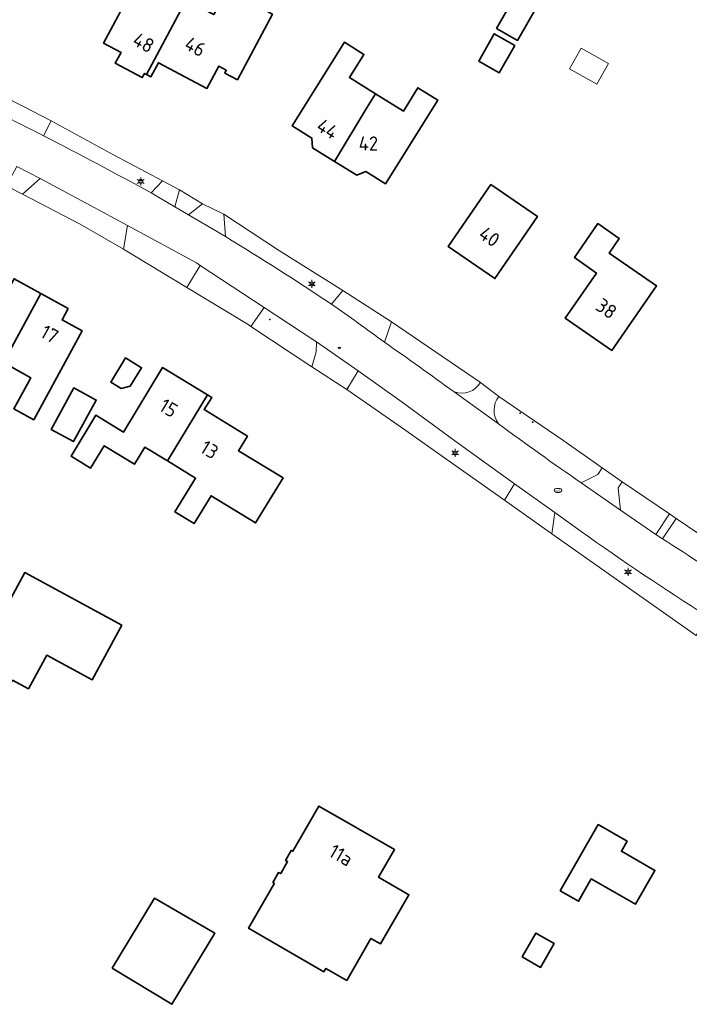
# Model space of a CAD drawing. Header units: metres. Extents: x 140853 to 145288, y 474558 to 480269.
# Tile 105 of 256: x 142098 to 142184, y 477636 to 477761. Entities that reach past the tile are written whole.
import ezdxf
from ezdxf.enums import TextEntityAlignment as Align

# ---------------------------------------------------------------- set-up
doc = ezdxf.new("R2010")
doc.units = ezdxf.units.M
doc.header["$MEASUREMENT"] = 0
for name, color, linetype, lineweight in [('B-WE-GR-GRAS_KRUIDENRIJK-G', 80, 'Continuous', 18), ('B-WE-GR-GROENVOORZIENING-G', 80, 'Continuous', 18), ('B-WE-IE-TERREINAFSCHEIDING_KUNSTMATIG_HEKWERK-G', 20, 'IE-TERREINAFSCHEIDING-KUNSTMATIG', 18), ('B-WE-KL-ET_LS_OV_LICHTMAST-S', 190, 'Continuous', 18), ('B-WE-KL-WATER_BRANDLEIDING_PUT-S', 150, 'Continuous', 18), ('B-WE-KL-WATER_PUT-S', 170, 'Continuous', 18), ('B-WE-OG-BEBOUWING-G', 7, 'Continuous', 35), ('B-WE-OG-BEBOUWING_BIJGEBOUW-G', 7, 'Continuous', 18), ('B-WE-OG-BEBOUWING_HUISNUMMER-T18', 10, 'Continuous', 18), ('B-WE-OG-TERREIN_ERF-G', 7, 'Continuous', 18), ('B-WE-VH-VERHARDING_ASFALT-G', 252, 'Continuous', 18), ('B-WE-VH-VERHARDING_BETONSTRAATSTEEN-G', 252, 'Continuous', 18), ('B-WE-VH-VERHARDING_HALFVERHARDING_GRIND-G', 252, 'Continuous', 18), ('X-XX-XX-ALGEMEEN-S', 7, 'Continuous', 18)]:
    doc.layers.add(name, color=color, linetype=linetype, lineweight=lineweight)
doc.styles.add('NLCS-ISO', font='txt')
doc.linetypes.add('IE-TERREINAFSCHEIDING-KUNSTMATIG', pattern='A,4,[82,NLCS.shx,S=0.75,R=90,X=0,Y=0],4,-2', length=10)

# ---------------------------------------------------------------- blocks, each defined once
blk = doc.blocks.new('SIE-WEG_AFVALBAK_TYPE_01')
for radius in [0.25, 0.156]:
    blk.add_circle((0, 0), radius)
blk = doc.blocks.new('B-SIE-WEG_LICHTMAST-SO')
at = {"ltscale": 0.1}
for p, q in [((-1.1, 0.63), (-2.19, 1.27)), ((0, 1.27), (0, 2.53)), ((1.1, 0.63), (2.19, 1.27)), ((-1.1, -0.63), (-2.19, -1.27)), ((0, -1.27), (0, -2.53)), ((1.1, -0.63), (2.19, -1.27))]:
    blk.add_line(p, q, dxfattribs=at)
at = {"flags": 128}
for points in [[(-1.16, 0.5), (1.16, 0.5)], [(-1.16, -0.5), (1.16, -0.5)]]:
    blk.add_lwpolyline(points, dxfattribs=at)
at = {"ltscale": 0.1}
blk.add_circle((0, 0), 1.27, dxfattribs=at)
at = {"style": 'NLCS-ISO'}
blk.add_attdef('TYPE', text='', height=1.8, dxfattribs=at).set_placement((0, 2.53), align=Align.BOTTOM_CENTER)
blk = doc.blocks.new('SKL-WATERLEIDINGPUT-SO')
at = {"color": 0, "linetype": 'ByBlock', "lineweight": 18}
blk.add_ellipse((0, 0), major_axis=(2.5, 0), ratio=0.54, dxfattribs=at)
at = {"color": 0, "linetype": 'ByBlock', "lineweight": 18, "style": 'NLCS-ISO'}
blk.add_text('wl', height=1.8, dxfattribs=at).set_placement((0, 0), align=Align.MIDDLE_CENTER)
blk = doc.blocks.new('SIE-WEG_STRAATPOT_BRANDKRAAN-SO')
blk.add_ellipse((0, 0), major_axis=(-0.729, 0), ratio=0.685994)
at = {"style": 'NLCS-ISO'}
blk.add_text('BR', height=0.4, dxfattribs=at).set_placement((-0.3, -0.15))

msp = doc.modelspace()

# ---------------------------------------------------------------- linework, layer by layer
at = {"layer": 'B-WE-GR-GRAS_KRUIDENRIJK-G', "ltscale": 0.2, "flags": 128}
for points in [[(142115.155, 477739.125), (142116.619, 477740.629), (142110.354, 477743.953), (142102.436, 477748.264), (142101.476, 477746.378), (142101.476, 477746.378, -0.004768), (142115.155, 477739.125)], [(142124.393, 477736.403), (142124.613, 477733.542), (142124.613, 477733.542, -0.0100246), (142138.081, 477724.965), (142138.081, 477724.965), (142139.553, 477726.691), (142131.372, 477731.821), (142124.393, 477736.403)], [(142153.709, 477713.789, 0.3540921), (142157.032, 477714.992), (142157.032, 477714.992), (142145.709, 477722.712), (142144.834, 477720.126), (142144.834, 477720.126, -0.0032832), (142153.709, 477713.789)], [(142172.512, 477704.146), (142167.504, 477707.642), (142159.364, 477713.228), (142159.364, 477713.228, 0.334192), (142159.324, 477709.739), (142159.324, 477709.739, 0.0065508), (142169.835, 477702.228), (142169.835, 477702.228), (142171.953, 477703.315), (142172.512, 477704.146)], [(142166.127, 477695.765), (142184.475, 477682.837), (142185.882, 477685.287), (142185.882, 477685.287, -0.0151361), (142169.833, 477696.064), (142169.833, 477696.064), (142166.47, 477698.463), (142166.127, 477695.765)], [(142190.696, 477688.116), (142192.392, 477690.601), (142181.926, 477697.706), (142180.179, 477695.103), (142180.179, 477695.103, -0.0120155), (142190.696, 477688.116)]]:
    msp.add_lwpolyline(points, format="xyb", close=True, dxfattribs=at)
for points in [[(142119.901, 477736.315), (142121.695, 477737.728), (142118.781, 477739.504), (142118.157, 477737.355), (142119.901, 477736.315)], [(142175.059, 477702.379), (142174.523, 477701.582), (142174.848, 477698.751), (142179.329, 477695.676), (142181.058, 477698.297), (142175.059, 477702.379)]]:
    msp.add_lwpolyline(points, close=True, dxfattribs=at)
at = {"layer": 'B-WE-GR-GROENVOORZIENING-G', "ltscale": 0.2, "flags": 128}
for points in [[(142129.535, 477724.548), (142127.842, 477722.121), (142135.609, 477717.004), (142136.134, 477718.906), (142136.205, 477720.146), (142135.732, 477720.474), (142129.535, 477724.548)], [(142150.59, 477706.713), (142160.077, 477700.028), (142161.345, 477702.127), (142153.766, 477707.562), (142147.096, 477712.474), (142141.462, 477716.497), (142140.026, 477714.094), (142147.529, 477708.899), (142150.59, 477706.713)]]:
    msp.add_lwpolyline(points, close=True, dxfattribs=at)
at = {"layer": 'B-WE-IE-TERREINAFSCHEIDING_KUNSTMATIG_HEKWERK-G', "ltscale": 0.2, "flags": 128}
for points in [[(142085.121, 477757.007), (142089.538, 477754.78), (142099.097, 477750)], [(142099.097, 477750), (142100.005, 477749.546), (142102.436, 477748.264)], [(142102.436, 477748.264), (142110.354, 477743.953), (142116.619, 477740.629)], [(142098.797, 477738.927), (142106.15, 477735.112)], [(142118.781, 477739.504), (142121.695, 477737.728)], [(142124.393, 477736.403), (142131.372, 477731.821), (142139.553, 477726.691)], [(142106.15, 477735.112), (142111.632, 477731.949)], [(142119.698, 477727.068), (142111.632, 477731.949)], [(142119.698, 477727.068), (142127.482, 477722.358)], [(142145.709, 477722.712), (142157.032, 477714.992)], [(142127.482, 477722.358), (142127.842, 477722.121)], [(142127.842, 477722.121), (142135.609, 477717.004)], [(142140.026, 477714.094), (142147.529, 477708.899)], [(142159.364, 477713.228), (142167.504, 477707.642), (142172.512, 477704.146)], [(142160.077, 477700.028), (142150.59, 477706.713)], [(142175.059, 477702.379), (142181.058, 477698.297)], [(142166.127, 477695.765), (142184.475, 477682.837)]]:
    msp.add_lwpolyline(points, dxfattribs=at)
at = {"layer": 'B-WE-OG-BEBOUWING-G', "ltscale": 0.2, "flags": 128}
for points in [[(142119.617, 477763.656), (142113.723, 477766.795), (142109.121, 477758.152), (142111.328, 477756.977), (142110.595, 477755.6), (142114.037, 477753.767), (142114.324, 477754.306), (142114.578, 477754.171), (142119.617, 477763.656)], [(142164.724, 477763.713), (142162.058, 477765.232), (142159.087, 477760.02), (142161.753, 477758.5), (142164.724, 477763.713)], [(142114.578, 477754.171), (142115.136, 477753.873), (142116.085, 477755.656), (142122.253, 477752.399), (142123.762, 477755.223), (142124.715, 477754.714), (142124.521, 477754.352), (142126.127, 477753.494), (142130.576, 477761.82), (142124.791, 477764.912), (142123.122, 477761.79), (142119.617, 477763.656), (142114.578, 477754.171)], [(142161.393, 477757.869), (142158.786, 477759.354), (142156.805, 477755.879), (142159.412, 477754.394), (142161.393, 477757.869)], [(142143.682, 477751.713), (142140.377, 477753.763), (142142.221, 477756.725), (142139.73, 477758.27), (142133.104, 477747.629), (142135.599, 477746.082), (142135.694, 477744.847), (142138.477, 477743.121), (142142.644, 477750), (142143.682, 477751.713)], [(142143.682, 477751.713), (142142.644, 477750), (142138.477, 477743.121), (142141.303, 477741.369), (142142.457, 477741.83), (142144.973, 477740.27), (142151.599, 477750.911), (142149.072, 477752.478), (142147.227, 477749.515), (142143.682, 477751.713)], [(142158.338, 477740.161), (142152.94, 477732.278), (142158.877, 477728.207), (142164.274, 477736.086), (142158.338, 477740.161)], [(142173.72, 477719.055), (142179.43, 477727.277), (142173.409, 477731.458), (142174.687, 477733.298), (142171.952, 477735.197), (142168.974, 477730.91), (142171.78, 477728.915), (142167.812, 477723.158), (142173.72, 477719.055)], [(142096.368, 477717.527), (142101.152, 477726.308), (142097.722, 477728.193), (142096.936, 477726.754), (142094.377, 477728.16), (142088.214, 477716.876), (142090.77, 477715.47), (142092.938, 477719.413), (142096.368, 477717.527)], [(142101.152, 477726.308), (142096.368, 477717.527), (142099.86, 477715.607), (142097.692, 477711.663), (142100.233, 477710.266), (142106.408, 477721.549), (142103.84, 477722.96), (142104.627, 477724.399), (142101.152, 477726.308)], [(142111.339, 477714.245), (142112.507, 477714.53), (142113.934, 477716.881), (142111.883, 477718.127), (142110.014, 477715.049), (142111.339, 477714.245)], [(142122.305, 477713.437), (142116.601, 477716.9), (142111.648, 477708.688), (142108.144, 477710.823), (142104.976, 477705.623), (142107.461, 477704.109), (142109.199, 477706.961), (142113.042, 477704.62), (142114.374, 477706.759), (142117.218, 477705.026), (142122.305, 477713.437)], [(142102.454, 477709.023), (142105.3, 477707.474), (142108.178, 477712.762), (142105.332, 477714.311), (142102.454, 477709.023)], [(142117.218, 477705.026), (142120.804, 477702.842), (142118.187, 477698.546), (142120.629, 477697.058), (142122.782, 477700.591), (142128.443, 477697.142), (142131.929, 477702.863), (142126.268, 477706.313), (142127.407, 477708.183), (142121.915, 477711.545), (142122.859, 477713.101), (142122.305, 477713.437), (142117.218, 477705.026)], [(142086.172, 477673.971), (142093.6, 477669.925), (142097.533, 477677.121), (142099.554, 477676.023), (142101.884, 477680.312), (142107.648, 477677.18), (142111.419, 477684.122), (142099.081, 477690.824), (142095.148, 477683.583), (142092.248, 477685.158), (142086.172, 477673.971)], [(142130.836, 477651.308), (142127.539, 477645.59), (142137.138, 477640.056), (142137.383, 477640.48), (142140.025, 477638.957), (142143.107, 477644.302), (142144.302, 477643.613), (142147.941, 477649.86), (142144.085, 477652.08), (142146.106, 477655.59), (142136.496, 477661.125), (142133.183, 477655.379), (142132.984, 477655.494), (142132.255, 477654.229), (142132.515, 477654.08), (142131.631, 477652.546), (142131.371, 477652.696), (142130.636, 477651.423), (142130.836, 477651.308)], [(142167.169, 477650.361), (142169.503, 477649.023), (142171.13, 477651.86), (142176.742, 477648.642), (142179.214, 477652.954), (142174.963, 477655.391), (142175.689, 477656.658), (142171.994, 477658.776), (142167.169, 477650.361)], [(142110.209, 477640.496), (142117.798, 477635.92), (142123.251, 477644.963), (142115.584, 477649.408), (142110.209, 477640.496)], [(142162.345, 477641.946), (142164.679, 477640.608), (142166.419, 477643.645), (142164.086, 477644.983), (142162.345, 477641.946)]]:
    msp.add_lwpolyline(points, close=True, dxfattribs=at)
at = {"layer": 'B-WE-OG-BEBOUWING_BIJGEBOUW-G', "ltscale": 0.2, "flags": 128}
msp.add_lwpolyline([(142173.318, 477755.547), (142169.829, 477757.504), (142168.361, 477754.888), (142171.85, 477752.931), (142173.318, 477755.547)], close=True, dxfattribs=at)
at = {"layer": 'B-WE-OG-TERREIN_ERF-G', "ltscale": 0.2, "flags": 128}
for points in [[(142114.578, 477754.171), (142114.324, 477754.306), (142114.037, 477753.767), (142110.595, 477755.6), (142111.328, 477756.977), (142109.121, 477758.152), (142113.723, 477766.795), (142119.617, 477763.656), (142123.122, 477761.79), (142124.791, 477764.912), (142130.576, 477761.82), (142126.127, 477753.494), (142124.521, 477754.352), (142124.715, 477754.714), (142123.762, 477755.223), (142122.253, 477752.399), (142116.085, 477755.656), (142115.136, 477753.873), (142114.578, 477754.171)], [(142164.724, 477763.713), (142161.753, 477758.5), (142159.087, 477760.02), (142162.058, 477765.232), (142164.724, 477763.713)], [(142161.393, 477757.869), (142159.412, 477754.394), (142156.805, 477755.879), (142158.786, 477759.354), (142161.393, 477757.869)], [(142138.477, 477743.121), (142135.694, 477744.847), (142135.599, 477746.082), (142133.104, 477747.629), (142139.73, 477758.27), (142142.221, 477756.725), (142140.377, 477753.763), (142143.682, 477751.713), (142147.227, 477749.515), (142149.072, 477752.478), (142151.599, 477750.911), (142144.973, 477740.27), (142142.457, 477741.83), (142141.303, 477741.369), (142138.477, 477743.121)], [(142158.338, 477740.161), (142164.274, 477736.086), (142158.877, 477728.207), (142152.94, 477732.278), (142158.338, 477740.161)], [(142173.72, 477719.055), (142167.812, 477723.158), (142171.78, 477728.915), (142168.974, 477730.91), (142171.952, 477735.197), (142174.687, 477733.298), (142173.409, 477731.458), (142179.43, 477727.277), (142173.72, 477719.055)], [(142101.152, 477726.308), (142104.627, 477724.399), (142103.84, 477722.96), (142106.408, 477721.549), (142100.233, 477710.266), (142097.692, 477711.663), (142099.86, 477715.607), (142096.368, 477717.527), (142092.938, 477719.413), (142090.77, 477715.47), (142088.214, 477716.876), (142094.377, 477728.16), (142096.936, 477726.754), (142097.722, 477728.193), (142101.152, 477726.308)], [(142111.339, 477714.245), (142110.014, 477715.049), (142111.883, 477718.127), (142113.934, 477716.881), (142112.507, 477714.53), (142111.339, 477714.245)], [(142117.218, 477705.026), (142114.374, 477706.759), (142113.042, 477704.62), (142109.199, 477706.961), (142107.461, 477704.109), (142104.976, 477705.623), (142108.144, 477710.823), (142111.648, 477708.688), (142116.601, 477716.9), (142122.305, 477713.437), (142122.859, 477713.101), (142121.915, 477711.545), (142127.407, 477708.183), (142126.268, 477706.313), (142131.929, 477702.863), (142128.443, 477697.142), (142122.782, 477700.591), (142120.629, 477697.058), (142118.187, 477698.546), (142120.804, 477702.842), (142117.218, 477705.026)], [(142102.454, 477709.023), (142105.332, 477714.311), (142108.178, 477712.762), (142105.3, 477707.474), (142102.454, 477709.023)], [(142086.172, 477673.971), (142092.248, 477685.158), (142095.148, 477683.583), (142099.081, 477690.824), (142111.419, 477684.122), (142107.648, 477677.18), (142101.884, 477680.312), (142099.554, 477676.023), (142097.533, 477677.121), (142093.6, 477669.925), (142086.172, 477673.971)], [(142130.836, 477651.308), (142130.636, 477651.423), (142131.371, 477652.696), (142131.631, 477652.546), (142132.515, 477654.08), (142132.255, 477654.229), (142132.984, 477655.494), (142133.183, 477655.379), (142136.496, 477661.125), (142146.106, 477655.59), (142144.085, 477652.08), (142147.941, 477649.86), (142144.302, 477643.613), (142143.107, 477644.302), (142140.025, 477638.957), (142137.383, 477640.48), (142137.138, 477640.056), (142127.539, 477645.59), (142130.836, 477651.308)], [(142167.169, 477650.361), (142171.994, 477658.776), (142175.689, 477656.658), (142174.963, 477655.391), (142179.214, 477652.954), (142176.742, 477648.642), (142171.13, 477651.86), (142169.503, 477649.023), (142167.169, 477650.361)], [(142110.209, 477640.496), (142115.584, 477649.408), (142123.251, 477644.963), (142117.798, 477635.92), (142110.209, 477640.496)], [(142162.345, 477641.946), (142164.086, 477644.983), (142166.419, 477643.645), (142164.679, 477640.608), (142162.345, 477641.946)]]:
    msp.add_lwpolyline(points, close=True, dxfattribs=at)
for points in [[(142070.649, 477763.953), (142085.121, 477757.007), (142089.538, 477754.78), (142099.097, 477750), (142100.005, 477749.546), (142102.436, 477748.264), (142110.354, 477743.953), (142116.619, 477740.629), (142118.781, 477739.504), (142121.695, 477737.728), (142124.393, 477736.403), (142131.372, 477731.821), (142139.553, 477726.691), (142145.709, 477722.712), (142157.032, 477714.992), (142159.364, 477713.228), (142167.504, 477707.642), (142172.512, 477704.146), (142175.059, 477702.379), (142181.058, 477698.297), (142181.926, 477697.706), (142192.392, 477690.601)], [(142184.475, 477682.837), (142166.127, 477695.765), (142160.077, 477700.028), (142150.59, 477706.713), (142147.529, 477708.899), (142140.026, 477714.094), (142135.609, 477717.004), (142127.842, 477722.121), (142127.482, 477722.358), (142119.698, 477727.068), (142111.632, 477731.949), (142106.15, 477735.112), (142098.797, 477738.927), (142094.127, 477741.341)]]:
    msp.add_lwpolyline(points, dxfattribs=at)
at = {"layer": 'B-WE-VH-VERHARDING_ASFALT-G', "ltscale": 0.2, "flags": 128}
for points in [[(142190.696, 477688.116, 0.0120155), (142180.179, 477695.103), (142180.179, 477695.103), (142179.329, 477695.676), (142174.848, 477698.751), (142169.835, 477702.228), (142169.835, 477702.228, -0.0065508), (142159.324, 477709.739), (142159.324, 477709.739), (142153.709, 477713.789), (142153.709, 477713.789, 0.0032832), (142144.834, 477720.126), (142144.834, 477720.126, 0.0037782), (142138.081, 477724.965), (142138.081, 477724.965, 0.0100246), (142124.613, 477733.542), (142124.613, 477733.542), (142119.901, 477736.315), (142118.157, 477737.355), (142118.157, 477737.355), (142115.155, 477739.125), (142115.155, 477739.125, 0.004768), (142101.476, 477746.378), (142101.476, 477746.378, 0.0052347), (142094.213, 477750)], [(142098.093, 477742.474), (142101.036, 477740.924), (142107.461, 477737.513), (142112.165, 477734.952), (142120.913, 477730.216), (142121.403, 477729.895), (142129.535, 477724.548), (142135.732, 477720.474), (142136.205, 477720.146), (142141.462, 477716.497), (142147.096, 477712.474), (142153.766, 477707.562), (142161.345, 477702.127), (142166.47, 477698.463), (142169.833, 477696.064), (142169.833, 477696.064, 0.0151361), (142185.882, 477685.287)]]:
    msp.add_lwpolyline(points, format="xyb", dxfattribs=at)
msp.add_lwpolyline([(142094.127, 477741.341), (142098.797, 477738.927), (142101.036, 477740.924), (142098.093, 477742.474), (142097.224, 477740.882), (142094.127, 477741.341)], close=True, dxfattribs=at)
at = {"layer": 'B-WE-VH-VERHARDING_BETONSTRAATSTEEN-G', "ltscale": 0.2, "flags": 128}
for points in [[(142094.213, 477750, -0.0052347), (142101.476, 477746.378), (142101.476, 477746.378), (142102.436, 477748.264), (142100.005, 477749.546), (142099.097, 477750), (142089.538, 477754.78), (142085.121, 477757.007), (142084.251, 477754.66), (142084.251, 477754.66, -0.0072398), (142094.213, 477750)], [(142145.709, 477722.712), (142139.553, 477726.691), (142138.081, 477724.965), (142138.081, 477724.965, -0.0037782), (142144.834, 477720.126), (142144.834, 477720.126), (142145.709, 477722.712)], [(142159.324, 477709.739, -0.334192), (142159.364, 477713.228), (142159.364, 477713.228), (142157.032, 477714.992), (142157.032, 477714.992, -0.3540921), (142153.709, 477713.789), (142153.709, 477713.789), (142159.324, 477709.739)]]:
    msp.add_lwpolyline(points, format="xyb", close=True, dxfattribs=at)
for points in [[(142115.155, 477739.125), (142118.157, 477737.355), (142118.781, 477739.504), (142116.619, 477740.629), (142115.155, 477739.125)], [(142121.695, 477737.728), (142119.901, 477736.315), (142124.613, 477733.542), (142124.393, 477736.403), (142121.695, 477737.728)], [(142172.512, 477704.146), (142171.953, 477703.315), (142169.835, 477702.228), (142174.848, 477698.751), (142174.523, 477701.582), (142175.059, 477702.379), (142172.512, 477704.146)], [(142160.077, 477700.028), (142166.127, 477695.765), (142166.47, 477698.463), (142161.345, 477702.127), (142160.077, 477700.028)], [(142179.329, 477695.676), (142180.179, 477695.103), (142181.926, 477697.706), (142181.058, 477698.297), (142179.329, 477695.676)]]:
    msp.add_lwpolyline(points, close=True, dxfattribs=at)
at = {"layer": 'B-WE-VH-VERHARDING_HALFVERHARDING_GRIND-G', "ltscale": 0.2, "flags": 128}
for points in [[(142112.165, 477734.952), (142107.461, 477737.513), (142101.036, 477740.924), (142098.797, 477738.927), (142106.15, 477735.112), (142111.632, 477731.949), (142112.165, 477734.952)], [(142111.632, 477731.949), (142119.698, 477727.068), (142121.403, 477729.895), (142120.913, 477730.216), (142112.165, 477734.952), (142111.632, 477731.949)], [(142119.698, 477727.068), (142127.482, 477722.358), (142127.842, 477722.121), (142129.535, 477724.548), (142121.403, 477729.895), (142119.698, 477727.068)], [(142140.026, 477714.094), (142141.462, 477716.497), (142136.205, 477720.146), (142136.134, 477718.906), (142135.609, 477717.004), (142140.026, 477714.094)]]:
    msp.add_lwpolyline(points, close=True, dxfattribs=at)

# ---------------------------------------------------------------- block references
at = {"layer": 'B-WE-KL-ET_LS_OV_LICHTMAST-S', "xscale": 0.2, "yscale": 0.2, "zscale": 0.2}
for p in [(142113.83, 477740.57), (142135.593, 477727.541), (142153.811, 477706.041), (142175.797, 477690.9)]:
    msp.add_blockref('B-SIE-WEG_LICHTMAST-SO', p, dxfattribs=at)
at = {"layer": 'B-WE-KL-WATER_BRANDLEIDING_PUT-S', "xscale": 0.2, "yscale": 0.2, "zscale": 0.2}
msp.add_blockref('SIE-WEG_STRAATPOT_BRANDKRAAN-SO', (142139.098, 477719.391), dxfattribs=at)
at = {"layer": 'B-WE-KL-WATER_PUT-S', "xscale": 0.2, "yscale": 0.2, "zscale": 0.2}
msp.add_blockref('SKL-WATERLEIDINGPUT-SO', (142166.89, 477701.264), dxfattribs=at)
at = {"layer": 'X-XX-XX-ALGEMEEN-S', "xscale": 0.2, "yscale": 0.2, "zscale": 0.2}
for p in [(142130.264, 477722.998), (142140.146, 477714.259), (142162.077, 477711.107), (142163.668, 477709.961)]:
    msp.add_blockref('SIE-WEG_AFVALBAK_TYPE_01', p, dxfattribs=at)

# ---------------------------------------------------------------- texts
at = {"layer": 'B-WE-OG-BEBOUWING_HUISNUMMER-T18', "style": 'NLCS-ISO'}
for s, rotation, p in [('48', 332, (142114.196, 477758.214)), ('46', 332.2, (142120.761, 477757.71)), ('44', 328.1, (142137.579, 477747.248)), ('40', 325.5, (142158.171, 477733.541)), ('38', 325.2, (142173.048, 477724.392)), ('17', 331.2, (142102.248, 477721.142)), ('15', 328.7, (142117.377, 477711.749)), ('13', 328.5, (142122.573, 477706.452)), ('11a', 330.1, (142139.304, 477654.891))]:
    msp.add_text(s, height=1.8, rotation=rotation, dxfattribs=at).set_placement(p, align=Align.MIDDLE_CENTER)
msp.add_text('42', height=1.8, dxfattribs=at).set_placement((142142.781, 477745.389), align=Align.MIDDLE_CENTER)

doc.saveas('drawing.dxf')
